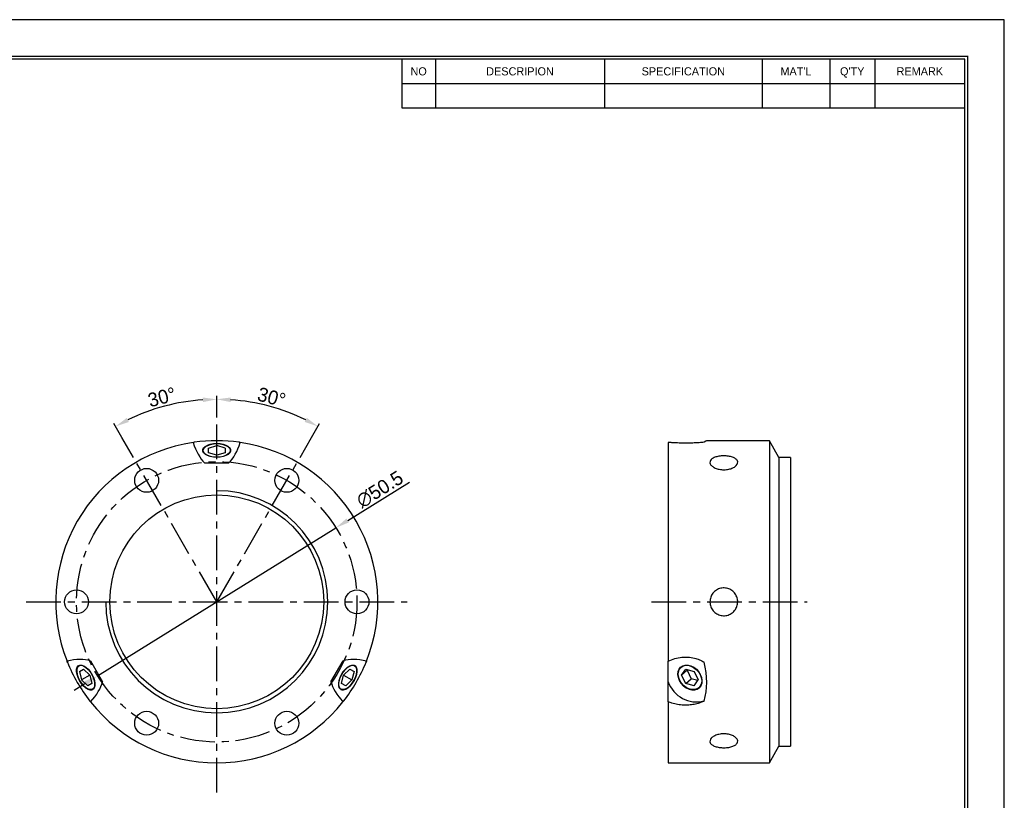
# Model space of a CAD drawing. Header units: millimetres. Extents: x -29 to 5648, y -387 to 3949.
# Tile 3 of 5: x 1173 to 1350, y 471 to 611. Entities that reach past the tile are written whole.
import ezdxf
from ezdxf.enums import TextEntityAlignment as Align

# ---------------------------------------------------------------- set-up
doc = ezdxf.new("R2010")
doc.units = ezdxf.units.MM
doc.linetypes.add('CENTER', pattern=[2, 1.25, -0.25, 0.25, -0.25])
doc.layers.get('0').update_dxf_attribs({"linetype": 'CONTINUOUS'})
doc.layers.get('Defpoints').update_dxf_attribs({"linetype": 'CONTINUOUS'})
for name, color, linetype in [('1', 1, 'CENTER'), ('5', 7, 'CONTINUOUS'), ('7', 7, 'CONTINUOUS')]:
    doc.layers.add(name, color=color, linetype=linetype)
doc.dimstyles.new('2.5', dxfattribs={"dimtxt": 2.5, "dimasz": 2.5, "dimexe": 0.6, "dimexo": 0, "dimgap": 0.4, "dimtad": 1, "dimdec": 3, "dimzin": 11, "dimdsep": 46, "dimtxsty": 'Standard', "dimcen": 0, "dimclrd": 5, "dimclre": 5, "dimclrt": 3, "dimadec": 0, "dimazin": 0, "dimtfac": 0.6, "dimtdec": 3, "dimtmove": 0, "dimatfit": 3, "dimfxl": 1.25, "dimtolj": 1, "dimtzin": 11, "dimarcsym": 0})

# ---------------------------------------------------------------- blocks, each defined once
blk = doc.blocks.new('란표제')
at = {"layer": '7', "color": 0}
for p, q in [((386.1, 273), (0, 273)), ((386.1, 0), (386.1, 273))]:
    blk.add_line(p, q, dxfattribs=at)
at = {"layer": '7'}
for p, q in [((247, 263.9), (247, 252.64)), ((254.8, 263.9), (254.8, 252.64)), ((293.8, 263.9), (293.8, 252.64)), ((330.2, 263.9), (330.2, 252.64)), ((345.8, 263.9), (345.8, 252.64)), ((356.2, 263.9), (356.2, 252.64)), ((247, 258.27), (377, 258.27)), ((247, 252.64), (377, 252.64))]:
    blk.add_line(p, q, dxfattribs=at)
at = {"layer": '7', "const_width": 0.325}
blk.add_lwpolyline([(377.65, 8.45), (377.65, 264.55), (13, 264.55), (13, 8.45)], close=True, dxfattribs=at)
at = {"layer": '7'}
blk.add_lwpolyline([(377, 9.1), (377, 263.9), (13.65, 263.9), (13.65, 9.1)], close=True, dxfattribs=at)
at = {"layer": '5', "ltscale": 0.5}
for tag, p, height in [('TITLE', (308.32, 31.73), 3.25), ('도번', (326.54, 20.34), 3.25), ('SCALE', (329.92, 12.42), 1.56), ('DATE', (360.13, 12.36), 1.56)]:
    blk.add_attdef(tag, p, '', height=height, dxfattribs=at)
at = {"layer": '7'}
for s, height, p in [('NO', 1.877, (250.9, 261.08)), ('DESCRIPION', 1.877, (274.3, 261.08)), ('SPECIFICATION', 1.8772, (312, 261.08)), ("MAT'L", 1.877, (338, 261.08)), ("Q'TY", 1.877, (351, 261.08)), ('REMARK', 1.877, (366.6, 261.08))]:
    blk.add_text(s, height=height, dxfattribs=at).set_placement(p, align=Align.MIDDLE_CENTER)
for tag, p in [('필렛', (233.03, 14.17)), ('모따기', (233.03, 10.79))]:
    blk.add_attdef(tag, text='', height=1.5, dxfattribs=at).set_placement(p, align=Align.MIDDLE_LEFT)
blk = doc.blocks.new('*D2222')
at = {"color": 5, "lineweight": -2, "ltscale": 5}
for p, q in [((1231.93, 520.94), (1243.05, 527.85)), ((1186.91, 492.96), (1229.8, 519.62)), ((1184.78, 491.65), (1182.66, 490.33))]:
    blk.add_line(p, q, dxfattribs=at)
at = {"color": 5}
for points in [[(1231.71, 521.29), (1232.15, 520.58), (1229.8, 519.62)], [(1185, 491.29), (1184.56, 492), (1186.91, 492.96)]]:
    blk.add_solid(points, dxfattribs=at)
at = {"layer": 'Defpoints', "color": 0}
for p in [(1229.8, 519.62), (1186.91, 492.96)]:
    blk.add_point(p, dxfattribs=at)
at = {"color": 3, "ltscale": 5, "insert": (1237.72, 526.52), "char_height": 2.5, "attachment_point": 5, "rotation": 31.8548}
blk.add_mtext('\\A1;∅50.5', dxfattribs=at)
blk = doc.blocks.new('*D2223')
at = {"color": 5, "lineweight": -2, "ltscale": 5}
for p, q in [((1208.35, 540.6), (1208.35, 543.34)), ((1191.28, 535.86), (1189.83, 538.38))]:
    blk.add_line(p, q, dxfattribs=at)
blk.add_arc((1208.35, 506.29), 36.45, 93.9301, 116.0699, dxfattribs=at)
at = {"color": 5}
for points in [[(1205.87, 542.24), (1205.84, 543.07), (1208.35, 542.74)], [(1192.14, 539.4), (1192.53, 538.67), (1190.13, 537.86)]]:
    blk.add_solid(points, dxfattribs=at)
at = {"layer": 'Defpoints', "color": 0}
for p in [(1202.02, 542.19), (1208.35, 540.6), (1191.28, 535.86), (1208.35, 506.29), (1208.35, 471.98)]:
    blk.add_point(p, dxfattribs=at)
at = {"color": 3, "ltscale": 5, "insert": (1198.48, 543.13), "char_height": 2.5, "attachment_point": 5, "rotation": 15}
blk.add_mtext('\\A1;30%%d', dxfattribs=at)
blk = doc.blocks.new('*D2224')
at = {"color": 5, "lineweight": -2, "ltscale": 5}
for p, q in [((1208.35, 540.6), (1208.35, 543.35)), ((1225.43, 535.86), (1226.88, 538.38))]:
    blk.add_line(p, q, dxfattribs=at)
blk.add_arc((1208.35, 506.29), 36.46, 63.9298, 86.0702, dxfattribs=at)
at = {"color": 5}
for points in [[(1210.87, 543.08), (1210.84, 542.25), (1208.35, 542.75)], [(1224.18, 538.67), (1224.57, 539.41), (1226.58, 537.86)]]:
    blk.add_solid(points, dxfattribs=at)
at = {"layer": 'Defpoints', "color": 0}
for p in [(1208.35, 540.6), (1220.82, 540.55), (1225.43, 535.86), (1208.35, 506.29), (1208.35, 471.98)]:
    blk.add_point(p, dxfattribs=at)
at = {"color": 3, "ltscale": 5, "insert": (1218.23, 543.13), "char_height": 2.5, "attachment_point": 5, "rotation": 345}
blk.add_mtext('\\A1;30%%d', dxfattribs=at)

msp = doc.modelspace()

# ---------------------------------------------------------------- linework, layer by layer
for p, q in [((1204.1187, 534.9788), (1204.3055, 535.0067)), ((1204.3055, 535.0067), (1204.1468, 534.8904)), ((1206.855, 533.9733), (1208.355, 534.4063)), ((1206.855, 533.1072), (1206.855, 533.9733)), ((1208.3549, 534.763), (1208.3549, 534.763)), ((1208.355, 534.763), (1208.355, 534.763)), ((1209.855, 533.9733), (1208.355, 534.4063)), ((1208.355, 532.6742), (1208.355, 534.4063)), ((1209.855, 533.9733), (1209.855, 533.1072)), ((1212.5631, 534.8904), (1212.4044, 535.0067)), ((1212.4044, 535.0067), (1212.6043, 534.9769)), ((1289.6529, 534.9797), (1289.6529, 495.6153)), ((1307.8529, 535.2908), (1296.5824, 535.2908)), ((1309.585, 532.2908), (1307.8529, 535.2908)), ((1307.8529, 535.2908), (1307.8529, 506.2908)), ((1208.355, 532.6742), (1206.855, 533.1072)), ((1209.855, 533.1072), (1208.355, 532.6742)), ((1311.6529, 532.2908), (1309.585, 532.2908)), ((1309.585, 532.2908), (1309.585, 480.2908)), ((1206.1763, 531.2901), (1210.5336, 531.2901)), ((1307.8529, 506.2908), (1307.8529, 477.2908)), ((1181.4615, 495.4398), (1181.3874, 495.6279)), ((1181.4829, 495.6354), (1181.4615, 495.4398)), ((1185.6156, 495.678), (1187.7943, 491.9044)), ((1228.9156, 491.9044), (1231.0943, 495.678)), ((1235.2484, 495.4398), (1235.227, 495.6354)), ((1235.3176, 495.6155), (1235.2484, 495.4398)), ((1289.6529, 491.9044), (1289.6529, 495.6153)), ((1183.6312, 493.7486), (1184.3812, 494.1816)), ((1183.6312, 493.7486), (1184.0062, 492.2331)), ((1185.5062, 493.0991), (1184.0062, 492.2331)), ((1184.3812, 494.1816), (1185.5062, 493.0991)), ((1185.5062, 493.0991), (1185.8812, 491.5836)), ((1230.8287, 491.5836), (1231.2037, 493.0991)), ((1231.2037, 493.0991), (1232.3287, 494.1816)), ((1231.2037, 493.0991), (1232.7037, 492.2331)), ((1232.3287, 494.1816), (1233.0787, 493.7486)), ((1233.0787, 493.7486), (1232.7037, 492.2331)), ((1292.0503, 493.0991), (1292.8003, 494.1816)), ((1292.0503, 493.0991), (1293.0503, 493.9651)), ((1292.8003, 491.5836), (1292.0503, 493.0991)), ((1292.8003, 494.1816), (1294.3003, 493.7486)), ((1293.1337, 494.0854), (1293.0503, 493.9651)), ((1293.0503, 493.9651), (1293.8003, 492.4496)), ((1294.3003, 493.7486), (1295.0503, 492.2331)), ((1183.6973, 492.0547), (1183.6973, 492.0547)), ((1183.6973, 492.0547), (1183.6973, 492.0547)), ((1185.1312, 491.1505), (1184.0062, 492.2331)), ((1185.8812, 491.5836), (1185.1312, 491.1505)), ((1231.5787, 491.1505), (1230.8287, 491.5836)), ((1231.5787, 491.1505), (1232.7037, 492.2331)), ((1233.0126, 492.0547), (1233.0126, 492.0547)), ((1233.0126, 492.0547), (1233.0126, 492.0547)), ((1289.6529, 488.2774), (1289.6529, 491.9044)), ((1292.8003, 491.5836), (1293.8003, 492.4496)), ((1294.3003, 491.1505), (1292.8003, 491.5836)), ((1294.967, 492.1128), (1293.8003, 492.4496)), ((1294.3003, 491.1505), (1295.0503, 492.2331)), ((1185.6285, 488.2781), (1185.511, 488.4259)), ((1185.511, 488.4259), (1185.6911, 488.3466)), ((1231.0188, 488.3466), (1231.1989, 488.4259)), ((1231.1989, 488.4259), (1231.0731, 488.2677)), ((1289.6529, 488.2774), (1289.6529, 477.2908)), ((1307.8529, 477.2908), (1309.585, 480.2908)), ((1309.585, 480.2908), (1311.6529, 480.2908)), ((1289.6529, 477.2908), (1307.8529, 477.2908))]:
    msp.add_line(p, q)
at = {"ltscale": 5}
msp.add_line((1311.6529, 532.2908), (1311.6529, 480.2908), dxfattribs=at)
at = {"flags": 128}
for points in [[(1210.855, 533.513), (1210.8367, 533.6637), (1210.6925, 533.9563), (1210.4124, 534.2231), (1210.0128, 534.4486), (1209.5168, 534.6198), (1208.9532, 534.7267), (1208.355, 534.763), (1207.7567, 534.7267), (1207.1931, 534.6198), (1206.6971, 534.4486), (1206.2975, 534.2231), (1206.0174, 533.9563), (1205.8732, 533.6637), (1205.855, 533.513)], [(1208.355, 532.2903), (1207.7567, 532.3266), (1207.1931, 532.4334), (1206.6971, 532.6046), (1206.2975, 532.8302), (1206.0174, 533.097), (1205.8732, 533.3896), (1205.8732, 533.6909), (1206.0174, 533.9835), (1206.2975, 534.2503), (1206.6971, 534.4759), (1207.1931, 534.6471), (1207.7567, 534.7539), (1208.355, 534.7903), (1208.9532, 534.7539), (1209.5168, 534.6471), (1210.0128, 534.4759), (1210.4124, 534.2503), (1210.6925, 533.9835), (1210.8367, 533.6909), (1210.8367, 533.3896), (1210.6925, 533.097), (1210.4124, 532.8302), (1210.0128, 532.6046), (1209.5168, 532.4334), (1208.9532, 532.3266), (1208.355, 532.2903)], [(1208.355, 534.763), (1208.9402, 534.7275), (1209.4914, 534.623), (1209.9766, 534.4555), (1210.3676, 534.2349), (1210.6415, 533.9739), (1210.7826, 533.6876), (1210.7826, 533.3929), (1210.6415, 533.1067), (1210.3676, 532.8457), (1209.9766, 532.625), (1209.4914, 532.4576), (1208.9402, 532.353), (1208.355, 532.3175), (1207.7697, 532.353), (1207.2185, 532.4576), (1206.7333, 532.625), (1206.3423, 532.8457), (1206.0684, 533.1067), (1205.9273, 533.3929), (1205.9273, 533.6876), (1206.0684, 533.9739), (1206.3423, 534.2349), (1206.7333, 534.4555), (1207.2185, 534.623), (1207.7697, 534.7275), (1208.355, 534.763)], [(1296.5824, 535.2908), (1296.5627, 535.2794), (1296.405, 535.1884), (1296.0903, 535.0067)], [(1186.143, 492.6661), (1186.3182, 492.1268), (1186.4027, 491.6188), (1186.3915, 491.1718), (1186.2853, 490.8115), (1186.0902, 490.5591), (1185.8175, 490.429), (1185.4832, 490.429), (1185.1067, 490.5591), (1184.7098, 490.8115), (1184.3155, 491.1718), (1183.9469, 491.6188), (1183.6253, 492.1268), (1183.3695, 492.6661), (1183.1942, 493.2054), (1183.1097, 493.7133), (1183.121, 494.1604), (1183.2272, 494.5207), (1183.4223, 494.7731), (1183.6949, 494.9031), (1184.0292, 494.9031), (1184.4058, 494.7731), (1184.8027, 494.5207), (1185.1969, 494.1604), (1185.5656, 493.7133), (1185.8871, 493.2054), (1186.143, 492.6661)], [(1183.5298, 494.8448), (1183.4459, 494.7867), (1183.2508, 494.5343), (1183.1446, 494.174), (1183.1333, 493.7269), (1183.2178, 493.219), (1183.3931, 492.6797), (1183.6489, 492.1404), (1183.9705, 491.6325), (1184.3391, 491.1854), (1184.7334, 490.8251), (1185.1303, 490.5727), (1185.5068, 490.4427), (1185.8411, 490.4427), (1186.0298, 490.5146)], [(1183.3997, 492.6661), (1183.2283, 493.1936), (1183.1456, 493.6905), (1183.1566, 494.1278), (1183.2605, 494.4802), (1183.4514, 494.7272), (1183.7181, 494.8544), (1184.0451, 494.8544), (1184.4134, 494.7272), (1184.8017, 494.4802), (1185.1873, 494.1278), (1185.5479, 493.6905), (1185.8625, 493.1936), (1186.1128, 492.6661), (1186.2842, 492.1386), (1186.3668, 491.6417), (1186.3559, 491.2043), (1186.2519, 490.8519), (1186.0611, 490.605), (1185.7944, 490.4778), (1185.4674, 490.4778), (1185.099, 490.605), (1184.7108, 490.8519), (1184.3251, 491.2043), (1183.9646, 491.6417), (1183.65, 492.1386), (1183.3997, 492.6661)], [(1233.3404, 492.6661), (1233.0846, 492.1268), (1232.763, 491.6188), (1232.3944, 491.1718), (1232.0002, 490.8115), (1231.6032, 490.5591), (1231.2267, 490.429), (1230.8924, 490.429), (1230.6197, 490.5591), (1230.4246, 490.8115), (1230.3184, 491.1718), (1230.3072, 491.6188), (1230.3917, 492.1268), (1230.5669, 492.6661), (1230.8228, 493.2054), (1231.1444, 493.7133), (1231.513, 494.1604), (1231.9072, 494.5207), (1232.3041, 494.7731), (1232.6807, 494.9031), (1233.015, 494.9031), (1233.2876, 494.7731), (1233.4827, 494.5207), (1233.589, 494.1604), (1233.6002, 493.7133), (1233.5157, 493.2054), (1233.3404, 492.6661)], [(1230.5972, 492.6661), (1230.8474, 493.1936), (1231.162, 493.6905), (1231.5226, 494.1278), (1231.9082, 494.4802), (1232.2965, 494.7272), (1232.6648, 494.8544), (1232.9918, 494.8544), (1233.2585, 494.7272), (1233.4494, 494.4802), (1233.5533, 494.1278), (1233.5643, 493.6905), (1233.4816, 493.1936), (1233.3102, 492.6661), (1233.0599, 492.1386), (1232.7453, 491.6417), (1232.3848, 491.2043), (1231.9991, 490.8519), (1231.6109, 490.605), (1231.2425, 490.4778), (1230.9155, 490.4778), (1230.6488, 490.605), (1230.458, 490.8519), (1230.354, 491.2043), (1230.3431, 491.6417), (1230.4257, 492.1386), (1230.5972, 492.6661)], [(1233.3168, 492.6797), (1233.4921, 493.219), (1233.5766, 493.7269), (1233.5654, 494.174), (1233.4591, 494.5343), (1233.264, 494.7867), (1233.1801, 494.8448)], [(1295.6305, 492.6661), (1295.7137, 492.1268), (1295.6713, 491.6188), (1295.5055, 491.1718), (1295.2262, 490.8115), (1294.8494, 490.5591), (1294.3972, 490.429), (1293.8957, 490.429), (1293.3742, 490.5591), (1292.8629, 490.8115), (1292.3915, 491.1718), (1291.9875, 491.6188), (1291.6744, 492.1268), (1291.4702, 492.6661), (1291.387, 493.2054), (1291.4294, 493.7133), (1291.5952, 494.1604), (1291.8745, 494.5207), (1292.2513, 494.7731), (1292.7035, 494.9031), (1293.205, 494.9031), (1293.7265, 494.7731), (1294.2378, 494.5207), (1294.7092, 494.1604), (1295.1131, 493.7133), (1295.4263, 493.2054), (1295.6305, 492.6661)], [(1291.5156, 492.6661), (1291.4341, 493.1936), (1291.4757, 493.6905), (1291.6378, 494.1278), (1291.911, 494.4802), (1292.2796, 494.7272), (1292.722, 494.8544), (1293.2125, 494.8544), (1293.7227, 494.7272), (1294.2228, 494.4802), (1294.6839, 494.1278), (1295.0791, 493.6905), (1295.3854, 493.1936), (1295.5851, 492.6661), (1295.6666, 492.1386), (1295.625, 491.6417), (1295.4629, 491.2043), (1295.1896, 490.8519), (1294.8211, 490.605), (1294.3787, 490.4778), (1293.8882, 490.4778), (1293.378, 490.605), (1292.8779, 490.8519), (1292.4168, 491.2043), (1292.0216, 491.6417), (1291.7153, 492.1386), (1291.5156, 492.6661)], [(1291.9294, 494.5695), (1291.8902, 494.5343), (1291.6109, 494.174), (1291.4452, 493.7269), (1291.4027, 493.219), (1291.4859, 492.6797), (1291.6901, 492.1404), (1292.0033, 491.6325), (1292.4073, 491.1854), (1292.8786, 490.8251), (1293.3899, 490.5727), (1293.9114, 490.4427), (1294.4129, 490.4427), (1294.8652, 490.5727), (1295.2027, 490.7899)], [(1230.6801, 490.5146), (1230.8688, 490.4427), (1231.2031, 490.4427), (1231.5796, 490.5727), (1231.9766, 490.8251), (1232.3708, 491.1854), (1232.7394, 491.6325), (1233.061, 492.1404), (1233.3168, 492.6797)]]:
    msp.add_lwpolyline(points, dxfattribs=at)
for centre, radius in [((1195.73, 528.158), 2.15), ((1220.98, 528.158), 2.15), ((1208.355, 506.2908), 19.25), ((1183.105, 506.2908), 2.15), ((1233.605, 506.2908), 2.15), ((1195.73, 484.4237), 2.15), ((1220.98, 484.4237), 2.15)]:
    msp.add_circle(centre, radius)
for centre, radius, start, end in [((1208.355, 506.2908), 29, 98.400202, 201.599798), ((1208.355, 506.2908), 29, 81.973128, 98.026872), ((1208.355, 506.2908), 29, 338.400202, 81.599798), ((1208.355, 506.2908), 20, 180, 90), ((1208.355, 506.2908), 29, 201.973128, 218.026872), ((1208.355, 506.2908), 29, 321.973128, 338.026872), ((1294.7477, 493.6372), 5.3815, 198.784071, 284.446299), ((1208.355, 506.2908), 29, 218.400202, 321.599798)]:
    msp.add_arc(centre, radius, start, end)
for centre, major_axis, ratio, start_param, end_param in [((1208.355, 540.2908), (0, -10), 0.5, 5.27230109, 5.83232677), ((1208.355, 540.2908), (0, -10), 0.5, 0.45085854, 1.01088422), ((1178.9101, 489.2908), (8.6603, 5), 0.5, 0.45085854, 1.01088422), ((1237.7998, 489.2908), (-8.6603, 5), 0.5, 5.27230109, 5.83232677), ((1246.3529, 506.2908), (49.5329, -18.4671), 0.45141623, 0.02664123, 0.30683194), ((1178.9101, 489.2908), (8.6603, 5), 0.5, 5.27230109, 5.83232677), ((1237.7998, 489.2908), (-8.6603, 5), 0.5, 0.45085854, 1.01088422)]:
    msp.add_ellipse(centre, major_axis=major_axis, ratio=ratio, start_param=start_param, end_param=end_param)
for points, knots in [([(1296.0903, 535.0067), (1295.8109, 534.9827), (1295.252, 534.9347), (1294.3231, 534.8839), (1293.3643, 534.8569), (1292.3586, 534.8543), (1291.3301, 534.8798), (1290.4096, 534.9249), (1289.8707, 534.9639), (1289.6529, 534.9797)], [0, 0, 0, 0, 0.14409502, 0.28827484, 0.4317741, 0.57533134, 0.73390221, 0.89248275, 1, 1, 1, 1]), ([(1299.6529, 530.0621), (1299.3724, 530.0779), (1298.8113, 530.1097), (1298.0642, 530.3538), (1297.4949, 530.703), (1297.1682, 531.1225), (1297.1218, 531.5527), (1297.3595, 531.9448), (1297.8546, 532.261), (1298.5519, 532.4762), (1299.1916, 532.5535), (1299.8411, 532.5685), (1300.495, 532.5217), (1301.2415, 532.3435), (1301.811, 532.058), (1302.1376, 531.6862), (1302.1841, 531.263), (1301.9463, 530.8355), (1301.4513, 530.4561), (1300.7538, 530.1792), (1300.1144, 530.071), (1299.7436, 530.0638), (1299.6529, 530.0621)], [0, 0, 0, 0, 0.05354995, 0.10709485, 0.16076533, 0.21451796, 0.26813478, 0.32161048, 0.3751583, 0.42887974, 0.48260658, 0.49999976, 0.55354969, 0.60709507, 0.66076552, 0.71451797, 0.76813483, 0.8216106, 0.87515845, 0.92887949, 0.98260635, 1, 1, 1, 1]), ([(1297.1529, 506.2908), (1297.1804, 506.5713), (1297.2355, 507.1324), (1297.6647, 507.8795), (1298.2975, 508.4489), (1299.0893, 508.7756), (1299.9426, 508.8219), (1300.7623, 508.5842), (1301.4574, 508.0892), (1301.951, 507.3918), (1302.1328, 506.7522), (1302.1682, 506.1026), (1302.0576, 505.4488), (1301.6446, 504.7022), (1301.0074, 504.1327), (1300.2168, 503.8061), (1299.3631, 503.7597), (1298.5437, 503.9975), (1297.8479, 504.4924), (1297.3566, 505.1899), (1297.1684, 505.8293), (1297.156, 506.2001), (1297.1529, 506.2908)], [0, 0, 0, 0, 0.05355034, 0.10709603, 0.16076564, 0.21451861, 0.26813579, 0.32161021, 0.37515777, 0.42887948, 0.48260567, 0.49999999, 0.55355041, 0.60709587, 0.66076584, 0.71451836, 0.76813554, 0.82160997, 0.87515753, 0.92887952, 0.9826057, 1, 1, 1, 1]), ([(1289.6529, 495.6153), (1290.0348, 495.7776), (1290.8124, 496.1082), (1292.0289, 496.329), (1293.2295, 496.3573), (1294.2959, 496.1967), (1295.2695, 495.8935), (1295.8142, 495.5924), (1296.0903, 495.4398)], [0, 0, 0, 0, 0.18625652, 0.37931483, 0.54634626, 0.71871919, 0.85740445, 1, 1, 1, 1]), ([(1296.0903, 488.4259), (1295.8109, 488.2961), (1295.252, 488.0364), (1294.3231, 487.8016), (1293.3643, 487.6784), (1292.3586, 487.6683), (1291.3301, 487.7813), (1290.4096, 487.9915), (1289.8707, 488.1952), (1289.6529, 488.2774)], [0, 0, 0, 0, 0.14409492, 0.28827473, 0.43177404, 0.5753313, 0.73390219, 0.8924828, 1, 1, 1, 1]), ([(1299.6529, 480.0196), (1299.3724, 480.0312), (1298.8113, 480.0545), (1298.0642, 480.2396), (1297.4949, 480.5232), (1297.1682, 480.8955), (1297.1218, 481.3186), (1297.3595, 481.7462), (1297.8546, 482.1252), (1298.5519, 482.4034), (1299.1916, 482.508), (1299.8411, 482.5284), (1300.495, 482.4646), (1301.2415, 482.2298), (1301.811, 481.8781), (1302.1376, 481.4592), (1302.1841, 481.0288), (1301.9463, 480.6369), (1301.4513, 480.3205), (1300.7538, 480.1061), (1300.1144, 480.0262), (1299.7436, 480.0209), (1299.6529, 480.0196)], [0, 0, 0, 0, 0.05354993, 0.1070949, 0.16076534, 0.21451798, 0.26813482, 0.32161045, 0.3751583, 0.42887973, 0.48260659, 0.49999976, 0.55354972, 0.60709503, 0.66076551, 0.71451795, 0.7681348, 0.82161063, 0.87515846, 0.92887951, 0.98260635, 1, 1, 1, 1])]:
    msp.add_open_spline(points, degree=3, knots=knots)
at = {"layer": '1', "ltscale": 5}
for p, q in [((1208.355, 471.9804), (1208.355, 540.6012)), ((1208.355, 506.2908), (1191.2829, 535.8605)), ((1208.355, 506.2908), (1225.427, 535.8605)), ((1174.0445, 506.2908), (1242.6654, 506.2908)), ((1286.6529, 506.2908), (1314.6529, 506.2908))]:
    msp.add_line(p, q, dxfattribs=at)
msp.add_circle((1208.355, 506.2908), 25.25, dxfattribs=at)

# ---------------------------------------------------------------- block references
at = {"ltscale": 5, "xscale": 0.78, "yscale": 0.78, "zscale": 0.78}
msp.add_blockref('란표제', (1049.002, 398.1485), dxfattribs=at)

# ---------------------------------------------------------------- dimensions: what is measured, and where the dimension line sits
at = {"ltscale": 5}
for base, line1, picture, middle in [((1202.0249, 542.1905), ((1208.355, 506.2908), (1191.2829, 535.8605)), '*D2223', (1198.4849, 543.1265)), ((1220.824, 540.5492), ((1208.355, 506.2908), (1225.427, 535.8605)), '*D2224', (1218.226, 543.1299))]:
    dim = msp.add_angular_dim_2l(base=base, line1=line1, line2=((1208.355, 471.9804), (1208.355, 540.6012)), dimstyle='2.5', dxfattribs=at)
    dim.commit()
    dim.dimension.update_dxf_attribs({"geometry": picture, "text_midpoint": middle})
dim = msp.add_diameter_dim_2p(p1=(1186.9079, 492.9647), p2=(1229.802, 519.6169), dimstyle='2.5', dxfattribs=at)
dim.commit()
dim.dimension.update_dxf_attribs({"geometry": '*D2222', "text_midpoint": (1238.6082, 525.0886), "dimtype": 163})

doc.saveas('drawing.dxf')
